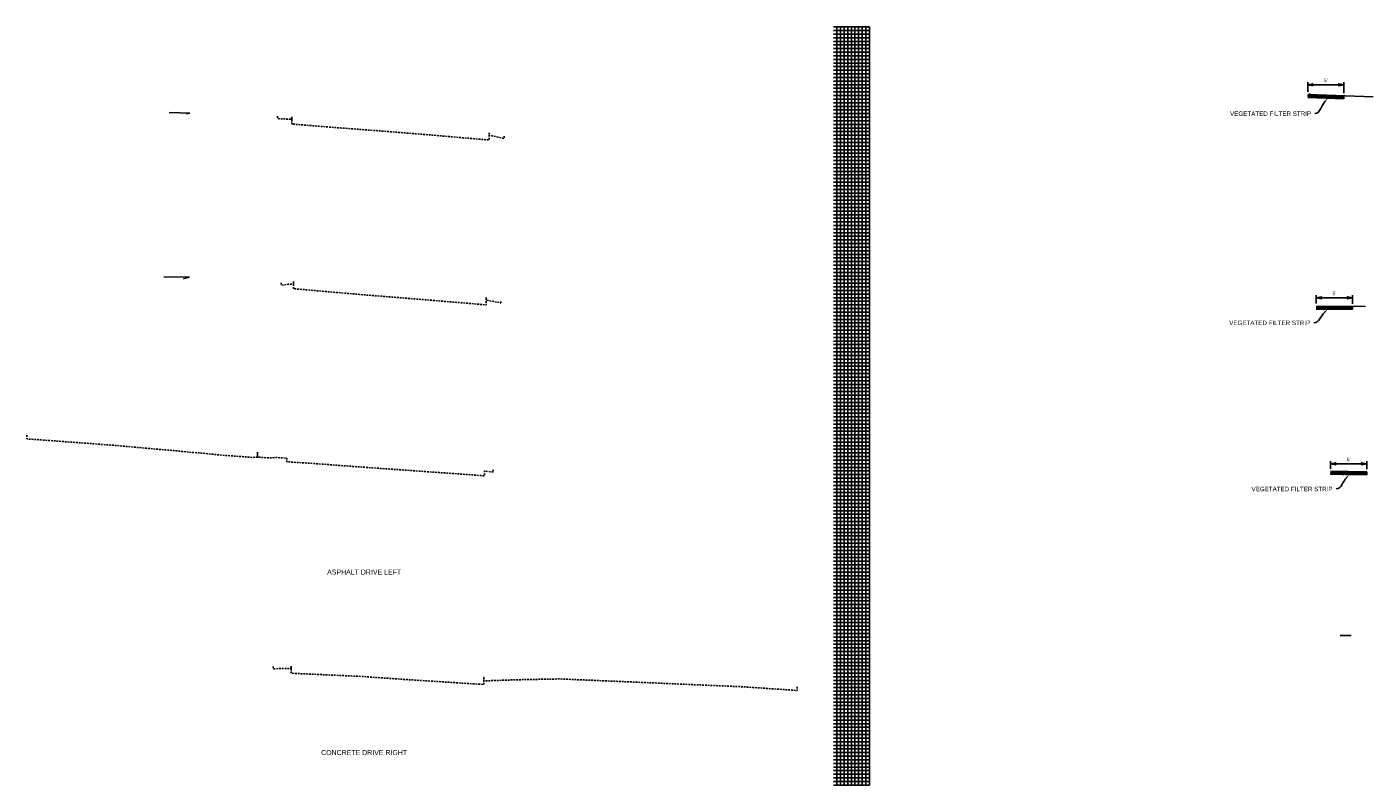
# Model space of a CAD drawing. Header units: feet. Extents: x -492 to 1379366, y -45 to 461004.
# Tile 14 of 19: x 1376958 to 1377145, y 457566 to 457671. Entities that reach past the tile are written whole.
import ezdxf
from ezdxf import colors
from ezdxf.entities.mleader import LeaderData, LeaderLine
from ezdxf.math import Vec2, Vec3

# ---------------------------------------------------------------- set-up
doc = ezdxf.new("R2010")
doc.units = ezdxf.units.FT
doc.header["$LTSCALE"] = 3.5
doc.header["$MEASUREMENT"] = 0
doc.linetypes.add('OhDOT_USTN2', pattern=[0.11, 0.069, -0.041])
for name, color, linetype in [('SG_X_Interconnect_Cable', 7, 'interconnectex'), ('SH_Major_Grid_Line', 254, 'Continuous'), ('SH_Minor_Grid_Line', 247, 'Continuous'), ('XS_P_Curb', 6, 'Continuous'), ('XS_P_Finished_Grade', 3, 'Continuous'), ('XS_P_Text_Info', 7, 'Continuous'), ('XS_X_Ground_Line', 180, 'OhDOT_USTN2')]:
    doc.layers.add(name, color=color, linetype=linetype)
doc.styles.add('Slanted-Normal', font='font31.shx', dxfattribs={"height": 0.1})
doc.styles.add('Straight-Normal', font='font30.shx', dxfattribs={"height": 0.1})
doc.styles.add('Style-font31', font='font31.shx')
doc.linetypes.add('interconnectex', pattern='A,0.1,-0.15,0.1,-0.15,0.1,-0.05,["TR",Straight-Normal,S=1,R=0,X=0,Y=-0.06],-0.25,0.1,-0.15,0.1,-0.15', length=1.4)
doc.dimstyles.new('Dec-0  Slanted', dxfattribs={"dimtxt": 0.14, "dimasz": 0.14, "dimexe": 0.07, "dimexo": 0.07, "dimgap": 0.07, "dimtad": 1, "dimdec": 0, "dimzin": 3, "dimdsep": 46, "dimtxsty": 'Slanted-Normal', "dimblk": 'Dim1', "dimcen": 0, "dimclrd": 95, "dimclre": 95, "dimclrt": 7, "dimaunit": 1, "dimadec": 5, "dimazin": 3, "dimtfac": 1, "dimtdec": 0, "dimtmove": 1, "dimatfit": 0, "dimldrblk": 'Dim1', "dimfxl": 1, "dimtolj": 1, "dimtzin": 0, "dimlwd": -1, "dimlwe": -1, "dimarcsym": 0})

# ---------------------------------------------------------------- blocks, each defined once
blk = doc.blocks.new('Dim1')
h = blk.add_hatch(color=4)
h.dxf.hatch_style = 1
h.paths.add_polyline_path([(0, 0), (-1, -0.2), (-1, 0.2)])
at = {"color": 4}
blk.add_lwpolyline([(0, 0), (-1, -0.2), (-1, 0.2), (0, 0)], dxfattribs=at)
blk = doc.blocks.new('*D1308')
at = {"layer": 'Defpoints', "color": 0, "transparency": 16777216}
for p in [(1377135.74, 457662.03), (1377140.74, 457663.38), (1377140.74, 457661.86)]:
    blk.add_point(p, dxfattribs=at)
at = {"layer": 'XS_P_Text_Info', "color": 95, "linetype": 'Continuous', "transparency": 16777216}
for p, q in [((1377135.74, 457662.38), (1377135.74, 457663.73)), ((1377140.74, 457662.21), (1377140.74, 457663.73)), ((1377136.44, 457663.38), (1377140.04, 457663.38))]:
    blk.add_line(p, q, dxfattribs=at)
at = {"layer": 'XS_P_Text_Info', "color": 95, "transparency": 16777216, "xscale": 0.7000000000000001, "yscale": 0.7000000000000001, "zscale": 0.7000000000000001, "rotation": 180}
blk.add_blockref('Dim1', (1377135.74, 457663.38), dxfattribs=at)
at = {"layer": 'XS_P_Text_Info', "color": 95, "transparency": 16777216, "xscale": 0.7000000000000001, "yscale": 0.7000000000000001, "zscale": 0.7000000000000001}
blk.add_blockref('Dim1', (1377140.74, 457663.38), dxfattribs=at)
at = {"layer": 'XS_P_Text_Info', "color": 7, "transparency": 16777216, "insert": (1377138.24, 457663.98), "char_height": 0.5, "attachment_point": 5, "style": 'Slanted-Normal'}
blk.add_mtext("\\A1;5'", dxfattribs=at)
blk = doc.blocks.new('*D1309')
at = {"layer": 'Defpoints', "color": 0, "transparency": 16777216}
for p in [(1377141.94, 457633.87), (1377136.94, 457632.72), (1377141.94, 457632.68)]:
    blk.add_point(p, dxfattribs=at)
at = {"layer": 'XS_P_Text_Info', "color": 95, "linetype": 'Continuous', "transparency": 16777216}
for p, q in [((1377136.94, 457633.07), (1377136.94, 457634.22)), ((1377137.64, 457633.87), (1377141.24, 457633.87)), ((1377141.94, 457633.03), (1377141.94, 457634.22))]:
    blk.add_line(p, q, dxfattribs=at)
at = {"layer": 'XS_P_Text_Info', "color": 95, "transparency": 16777216, "xscale": 0.7000000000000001, "yscale": 0.7000000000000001, "zscale": 0.7000000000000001, "rotation": 180}
blk.add_blockref('Dim1', (1377136.94, 457633.87), dxfattribs=at)
at = {"layer": 'XS_P_Text_Info', "color": 95, "transparency": 16777216, "xscale": 0.7000000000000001, "yscale": 0.7000000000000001, "zscale": 0.7000000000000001}
blk.add_blockref('Dim1', (1377141.94, 457633.87), dxfattribs=at)
at = {"layer": 'XS_P_Text_Info', "color": 7, "transparency": 16777216, "insert": (1377139.44, 457634.47), "char_height": 0.5, "attachment_point": 5, "style": 'Slanted-Normal'}
blk.add_mtext("\\A1;5'", dxfattribs=at)
blk = doc.blocks.new('*D1310')
at = {"layer": 'Defpoints', "color": 0, "transparency": 16777216}
for p in [(1377138.92, 457609.85), (1377143.92, 457610.88), (1377143.92, 457609.78)]:
    blk.add_point(p, dxfattribs=at)
at = {"layer": 'XS_P_Text_Info', "color": 95, "linetype": 'Continuous', "transparency": 16777216}
for p, q in [((1377138.92, 457610.2), (1377138.92, 457611.23)), ((1377139.62, 457610.88), (1377143.22, 457610.88)), ((1377143.92, 457610.13), (1377143.92, 457611.23))]:
    blk.add_line(p, q, dxfattribs=at)
at = {"layer": 'XS_P_Text_Info', "color": 95, "transparency": 16777216, "xscale": 0.7000000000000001, "yscale": 0.7000000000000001, "zscale": 0.7000000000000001, "rotation": 180}
blk.add_blockref('Dim1', (1377138.92, 457610.88), dxfattribs=at)
at = {"layer": 'XS_P_Text_Info', "color": 95, "transparency": 16777216, "xscale": 0.7000000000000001, "yscale": 0.7000000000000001, "zscale": 0.7000000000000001}
blk.add_blockref('Dim1', (1377143.92, 457610.88), dxfattribs=at)
at = {"layer": 'XS_P_Text_Info', "color": 7, "transparency": 16777216, "insert": (1377141.42, 457611.48), "char_height": 0.5, "attachment_point": 5, "style": 'Slanted-Normal'}
blk.add_mtext("\\A1;5'", dxfattribs=at)

msp = doc.modelspace()

# ---------------------------------------------------------------- hatches: boundary and pattern name
at = {"layer": 'SG_X_Interconnect_Cable'}
h = msp.add_hatch(dxfattribs=at)
h.set_pattern_fill('EARTH', color=256)
h.set_pattern_definition([(0, (-1.90193, 52.04128), (0.25, 0.25), [0.25, -0.25]), (0, (-1.90193, 52.13503), (0.25, 0.25), [0.25, -0.25]), (0, (-1.90193, 52.22878), (0.25, 0.25), [0.25, -0.25]), (90, (-1.87068, 52.26003), (-0.25, 0.25), [0.25, -0.25]), (90, (-1.77693, 52.26003), (-0.25, 0.25), [0.25, -0.25]), (90, (-1.68318, 52.26003), (-0.25, 0.25), [0.25, -0.25])])
h.paths.add_polyline_path([(1377135.74, 457661.62), (1377140.74, 457661.44), (1377140.74, 457661.77), (1377135.74, 457661.95)])
h = msp.add_hatch(dxfattribs=at)
h.set_pattern_fill('EARTH', color=256)
h.set_pattern_definition([(0, (-0.96814, 22.7376), (0.25, 0.25), [0.25, -0.25]), (0, (-0.96814, 22.83136), (0.25, 0.25), [0.25, -0.25]), (0, (-0.96814, 22.9251), (0.25, 0.25), [0.25, -0.25]), (90, (-0.93689, 22.95636), (-0.25, 0.25), [0.25, -0.25]), (90, (-0.84314, 22.95636), (-0.25, 0.25), [0.25, -0.25]), (90, (-0.74939, 22.95636), (-0.25, 0.25), [0.25, -0.25])])
h.paths.add_polyline_path([(1377136.94, 457632.3), (1377141.94, 457632.27), (1377141.94, 457632.6), (1377136.94, 457632.63)])
h = msp.add_hatch(dxfattribs=at)
h.set_pattern_fill('EARTH', color=256)
h.set_pattern_definition([(0, (0, -0.0867), (0.25, 0.25), [0.25, -0.25]), (0, (0, 0.00705), (0.25, 0.25), [0.25, -0.25]), (0, (0, 0.1008), (0.25, 0.25), [0.25, -0.25]), (90, (0.03125, 0.13205), (-0.25, 0.25), [0.25, -0.25]), (90, (0.125, 0.13205), (-0.25, 0.25), [0.25, -0.25]), (90, (0.21875, 0.13205), (-0.25, 0.25), [0.25, -0.25])])
h.paths.add_polyline_path([(1377138.92, 457609.43), (1377143.92, 457609.37), (1377143.92, 457609.7), (1377138.92, 457609.76)])

# ---------------------------------------------------------------- linework, layer by layer
at = {"layer": 'SH_Major_Grid_Line', "color": 1}
for p, q in [((1377070.03, 457671.38), (1377075.03, 457671.38)), ((1377075.03, 457671.38), (1377075.03, 457566.38)), ((1377070.03, 457666.38), (1377075.03, 457666.38)), ((1377070.03, 457661.38), (1377075.03, 457661.38)), ((1377070.03, 457656.38), (1377075.03, 457656.38)), ((1377070.03, 457651.38), (1377075.03, 457651.38)), ((1377070.03, 457646.38), (1377075.03, 457646.38)), ((1377070.03, 457641.38), (1377075.03, 457641.38)), ((1377070.03, 457636.38), (1377075.03, 457636.38)), ((1377070.03, 457631.38), (1377075.03, 457631.38)), ((1377070.03, 457626.38), (1377075.03, 457626.38)), ((1377070.03, 457621.38), (1377075.03, 457621.38)), ((1377070.03, 457616.38), (1377075.03, 457616.38)), ((1377070.03, 457611.38), (1377075.03, 457611.38)), ((1377070.03, 457606.38), (1377075.03, 457606.38)), ((1377070.03, 457601.38), (1377075.03, 457601.38)), ((1377070.03, 457596.38), (1377075.03, 457596.38)), ((1377070.03, 457591.38), (1377075.03, 457591.38)), ((1377070.03, 457586.38), (1377075.03, 457586.38)), ((1377070.03, 457581.38), (1377075.03, 457581.38)), ((1377070.03, 457576.38), (1377075.03, 457576.38)), ((1377070.03, 457571.38), (1377075.03, 457571.38)), ((1377070.03, 457566.38), (1377075.03, 457566.38))]:
    msp.add_line(p, q, dxfattribs=at)
at = {"layer": 'SH_Minor_Grid_Line', "color": 254}
for p, q in [((1377070.53, 457671.38), (1377070.53, 457566.38)), ((1377071.03, 457671.38), (1377071.03, 457566.38)), ((1377071.53, 457671.38), (1377071.53, 457566.38)), ((1377072.03, 457671.38), (1377072.03, 457566.38)), ((1377072.53, 457671.38), (1377072.53, 457566.38)), ((1377073.03, 457671.38), (1377073.03, 457566.38)), ((1377073.53, 457671.38), (1377073.53, 457566.38)), ((1377074.03, 457671.38), (1377074.03, 457566.38)), ((1377074.53, 457671.38), (1377074.53, 457566.38)), ((1377070.03, 457670.88), (1377075.03, 457670.88)), ((1377070.03, 457670.38), (1377075.03, 457670.38)), ((1377070.03, 457669.88), (1377075.03, 457669.88)), ((1377070.03, 457669.38), (1377075.03, 457669.38)), ((1377070.03, 457668.88), (1377075.03, 457668.88)), ((1377070.03, 457668.38), (1377075.03, 457668.38)), ((1377070.03, 457667.88), (1377075.03, 457667.88)), ((1377070.03, 457667.38), (1377075.03, 457667.38)), ((1377070.03, 457666.88), (1377075.03, 457666.88)), ((1377070.03, 457665.88), (1377075.03, 457665.88)), ((1377070.03, 457665.38), (1377075.03, 457665.38)), ((1377070.03, 457664.88), (1377075.03, 457664.88)), ((1377070.03, 457664.38), (1377075.03, 457664.38)), ((1377070.03, 457663.88), (1377075.03, 457663.88)), ((1377070.03, 457663.38), (1377075.03, 457663.38)), ((1377070.03, 457662.88), (1377075.03, 457662.88)), ((1377070.03, 457662.38), (1377075.03, 457662.38)), ((1377070.03, 457661.88), (1377075.03, 457661.88)), ((1377070.03, 457660.88), (1377075.03, 457660.88)), ((1377070.03, 457660.38), (1377075.03, 457660.38)), ((1377070.03, 457659.88), (1377075.03, 457659.88)), ((1377070.03, 457659.38), (1377075.03, 457659.38)), ((1377070.03, 457658.88), (1377075.03, 457658.88)), ((1377070.03, 457658.38), (1377075.03, 457658.38)), ((1377070.03, 457657.88), (1377075.03, 457657.88)), ((1377070.03, 457657.38), (1377075.03, 457657.38)), ((1377070.03, 457656.88), (1377075.03, 457656.88)), ((1377070.03, 457655.88), (1377075.03, 457655.88)), ((1377070.03, 457655.38), (1377075.03, 457655.38)), ((1377070.03, 457654.88), (1377075.03, 457654.88)), ((1377070.03, 457654.38), (1377075.03, 457654.38)), ((1377070.03, 457653.88), (1377075.03, 457653.88)), ((1377070.03, 457653.38), (1377075.03, 457653.38)), ((1377070.03, 457652.88), (1377075.03, 457652.88)), ((1377070.03, 457652.38), (1377075.03, 457652.38)), ((1377070.03, 457651.88), (1377075.03, 457651.88)), ((1377070.03, 457650.88), (1377075.03, 457650.88)), ((1377070.03, 457650.38), (1377075.03, 457650.38)), ((1377070.03, 457649.88), (1377075.03, 457649.88)), ((1377070.03, 457649.38), (1377075.03, 457649.38)), ((1377070.03, 457648.88), (1377075.03, 457648.88)), ((1377070.03, 457648.38), (1377075.03, 457648.38)), ((1377070.03, 457647.88), (1377075.03, 457647.88)), ((1377070.03, 457647.38), (1377075.03, 457647.38)), ((1377070.03, 457646.88), (1377075.03, 457646.88)), ((1377070.03, 457645.88), (1377075.03, 457645.88)), ((1377070.03, 457645.38), (1377075.03, 457645.38)), ((1377070.03, 457644.88), (1377075.03, 457644.88)), ((1377070.03, 457644.38), (1377075.03, 457644.38)), ((1377070.03, 457643.88), (1377075.03, 457643.88)), ((1377070.03, 457643.38), (1377075.03, 457643.38)), ((1377070.03, 457642.88), (1377075.03, 457642.88)), ((1377070.03, 457642.38), (1377075.03, 457642.38)), ((1377070.03, 457641.88), (1377075.03, 457641.88)), ((1377070.03, 457640.88), (1377075.03, 457640.88)), ((1377070.03, 457640.38), (1377075.03, 457640.38)), ((1377070.03, 457639.88), (1377075.03, 457639.88)), ((1377070.03, 457639.38), (1377075.03, 457639.38)), ((1377070.03, 457638.88), (1377075.03, 457638.88)), ((1377070.03, 457638.38), (1377075.03, 457638.38)), ((1377070.03, 457637.88), (1377075.03, 457637.88)), ((1377070.03, 457637.38), (1377075.03, 457637.38)), ((1377070.03, 457636.88), (1377075.03, 457636.88)), ((1377070.03, 457635.88), (1377075.03, 457635.88)), ((1377070.03, 457635.38), (1377075.03, 457635.38)), ((1377070.03, 457634.88), (1377075.03, 457634.88)), ((1377070.03, 457634.38), (1377075.03, 457634.38)), ((1377070.03, 457633.88), (1377075.03, 457633.88)), ((1377070.03, 457633.38), (1377075.03, 457633.38)), ((1377070.03, 457632.88), (1377075.03, 457632.88)), ((1377070.03, 457632.38), (1377075.03, 457632.38)), ((1377070.03, 457631.88), (1377075.03, 457631.88)), ((1377070.03, 457630.88), (1377075.03, 457630.88)), ((1377070.03, 457630.38), (1377075.03, 457630.38)), ((1377070.03, 457629.88), (1377075.03, 457629.88)), ((1377070.03, 457629.38), (1377075.03, 457629.38)), ((1377070.03, 457628.88), (1377075.03, 457628.88)), ((1377070.03, 457628.38), (1377075.03, 457628.38)), ((1377070.03, 457627.88), (1377075.03, 457627.88)), ((1377070.03, 457627.38), (1377075.03, 457627.38)), ((1377070.03, 457626.88), (1377075.03, 457626.88)), ((1377070.03, 457625.88), (1377075.03, 457625.88)), ((1377070.03, 457625.38), (1377075.03, 457625.38)), ((1377070.03, 457624.88), (1377075.03, 457624.88)), ((1377070.03, 457624.38), (1377075.03, 457624.38)), ((1377070.03, 457623.88), (1377075.03, 457623.88)), ((1377070.03, 457623.38), (1377075.03, 457623.38)), ((1377070.03, 457622.88), (1377075.03, 457622.88)), ((1377070.03, 457622.38), (1377075.03, 457622.38)), ((1377070.03, 457621.88), (1377075.03, 457621.88)), ((1377070.03, 457620.88), (1377075.03, 457620.88)), ((1377070.03, 457620.38), (1377075.03, 457620.38)), ((1377070.03, 457619.88), (1377075.03, 457619.88)), ((1377070.03, 457619.38), (1377075.03, 457619.38)), ((1377070.03, 457618.88), (1377075.03, 457618.88)), ((1377070.03, 457618.38), (1377075.03, 457618.38)), ((1377070.03, 457617.88), (1377075.03, 457617.88)), ((1377070.03, 457617.38), (1377075.03, 457617.38)), ((1377070.03, 457616.88), (1377075.03, 457616.88)), ((1377070.03, 457615.88), (1377075.03, 457615.88)), ((1377070.03, 457615.38), (1377075.03, 457615.38)), ((1377070.03, 457614.88), (1377075.03, 457614.88)), ((1377070.03, 457614.38), (1377075.03, 457614.38)), ((1377070.03, 457613.88), (1377075.03, 457613.88)), ((1377070.03, 457613.38), (1377075.03, 457613.38)), ((1377070.03, 457612.88), (1377075.03, 457612.88)), ((1377070.03, 457612.38), (1377075.03, 457612.38)), ((1377070.03, 457611.88), (1377075.03, 457611.88)), ((1377070.03, 457610.88), (1377075.03, 457610.88)), ((1377070.03, 457610.38), (1377075.03, 457610.38)), ((1377070.03, 457609.88), (1377075.03, 457609.88)), ((1377070.03, 457609.38), (1377075.03, 457609.38)), ((1377070.03, 457608.88), (1377075.03, 457608.88)), ((1377070.03, 457608.38), (1377075.03, 457608.38)), ((1377070.03, 457607.88), (1377075.03, 457607.88)), ((1377070.03, 457607.38), (1377075.03, 457607.38)), ((1377070.03, 457606.88), (1377075.03, 457606.88)), ((1377070.03, 457605.88), (1377075.03, 457605.88)), ((1377070.03, 457605.38), (1377075.03, 457605.38)), ((1377070.03, 457604.88), (1377075.03, 457604.88)), ((1377070.03, 457604.38), (1377075.03, 457604.38)), ((1377070.03, 457603.88), (1377075.03, 457603.88)), ((1377070.03, 457603.38), (1377075.03, 457603.38)), ((1377070.03, 457602.88), (1377075.03, 457602.88)), ((1377070.03, 457602.38), (1377075.03, 457602.38)), ((1377070.03, 457601.88), (1377075.03, 457601.88)), ((1377070.03, 457600.88), (1377075.03, 457600.88)), ((1377070.03, 457600.38), (1377075.03, 457600.38)), ((1377070.03, 457599.88), (1377075.03, 457599.88)), ((1377070.03, 457599.38), (1377075.03, 457599.38)), ((1377070.03, 457598.88), (1377075.03, 457598.88)), ((1377070.03, 457598.38), (1377075.03, 457598.38)), ((1377070.03, 457597.88), (1377075.03, 457597.88)), ((1377070.03, 457597.38), (1377075.03, 457597.38)), ((1377070.03, 457596.88), (1377075.03, 457596.88)), ((1377070.03, 457595.88), (1377075.03, 457595.88)), ((1377070.03, 457595.38), (1377075.03, 457595.38)), ((1377070.03, 457594.88), (1377075.03, 457594.88)), ((1377070.03, 457594.38), (1377075.03, 457594.38)), ((1377070.03, 457593.88), (1377075.03, 457593.88)), ((1377070.03, 457593.38), (1377075.03, 457593.38)), ((1377070.03, 457592.88), (1377075.03, 457592.88)), ((1377070.03, 457592.38), (1377075.03, 457592.38)), ((1377070.03, 457591.88), (1377075.03, 457591.88)), ((1377070.03, 457590.88), (1377075.03, 457590.88)), ((1377070.03, 457590.38), (1377075.03, 457590.38)), ((1377070.03, 457589.88), (1377075.03, 457589.88)), ((1377070.03, 457589.38), (1377075.03, 457589.38)), ((1377070.03, 457588.88), (1377075.03, 457588.88)), ((1377070.03, 457588.38), (1377075.03, 457588.38)), ((1377070.03, 457587.88), (1377075.03, 457587.88)), ((1377070.03, 457587.38), (1377075.03, 457587.38)), ((1377070.03, 457586.88), (1377075.03, 457586.88)), ((1377070.03, 457585.88), (1377075.03, 457585.88)), ((1377070.03, 457585.38), (1377075.03, 457585.38)), ((1377070.03, 457584.88), (1377075.03, 457584.88)), ((1377070.03, 457584.38), (1377075.03, 457584.38)), ((1377070.03, 457583.88), (1377075.03, 457583.88)), ((1377070.03, 457583.38), (1377075.03, 457583.38)), ((1377070.03, 457582.88), (1377075.03, 457582.88)), ((1377070.03, 457582.38), (1377075.03, 457582.38)), ((1377070.03, 457581.88), (1377075.03, 457581.88)), ((1377070.03, 457580.88), (1377075.03, 457580.88)), ((1377070.03, 457580.38), (1377075.03, 457580.38)), ((1377070.03, 457579.88), (1377075.03, 457579.88)), ((1377070.03, 457579.38), (1377075.03, 457579.38)), ((1377070.03, 457578.88), (1377075.03, 457578.88)), ((1377070.03, 457578.38), (1377075.03, 457578.38)), ((1377070.03, 457577.88), (1377075.03, 457577.88)), ((1377070.03, 457577.38), (1377075.03, 457577.38)), ((1377070.03, 457576.88), (1377075.03, 457576.88)), ((1377070.03, 457575.88), (1377075.03, 457575.88)), ((1377070.03, 457575.38), (1377075.03, 457575.38)), ((1377070.03, 457574.88), (1377075.03, 457574.88)), ((1377070.03, 457574.38), (1377075.03, 457574.38)), ((1377070.03, 457573.88), (1377075.03, 457573.88)), ((1377070.03, 457573.38), (1377075.03, 457573.38)), ((1377070.03, 457572.88), (1377075.03, 457572.88)), ((1377070.03, 457572.38), (1377075.03, 457572.38)), ((1377070.03, 457571.88), (1377075.03, 457571.88)), ((1377070.03, 457570.88), (1377075.03, 457570.88)), ((1377070.03, 457570.38), (1377075.03, 457570.38)), ((1377070.03, 457569.88), (1377075.03, 457569.88)), ((1377070.03, 457569.38), (1377075.03, 457569.38)), ((1377070.03, 457568.88), (1377075.03, 457568.88)), ((1377070.03, 457568.38), (1377075.03, 457568.38)), ((1377070.03, 457567.88), (1377075.03, 457567.88)), ((1377070.03, 457567.38), (1377075.03, 457567.38)), ((1377070.03, 457566.88), (1377075.03, 457566.88))]:
    msp.add_line(p, q, dxfattribs=at)
at = {"layer": 'XS_P_Curb', "flags": 128}
for points in [[(1377144.8, 457661.71), (1377135.74, 457662.03)], [(1377135.74, 457661.95), (1377140.74, 457661.77)], [(1377140.74, 457661.86), (1377140.74, 457661.44)], [(1377135.74, 457661.62), (1377140.74, 457661.44)], [(1376978, 457659.51), (1376980.9, 457659.45)], [(1376977.29, 457636.78), (1376980.85, 457636.71)], [(1377136.94, 457632.72), (1377143.75, 457632.67)], [(1377136.94, 457632.63), (1377141.94, 457632.6)], [(1377136.94, 457632.3), (1377141.94, 457632.27)], [(1377141.94, 457632.68), (1377141.94, 457632.27)], [(1376990.24, 457611.69), (1376990.24, 457612.49)], [(1377138.92, 457609.85), (1377143.92, 457609.78)], [(1377138.92, 457609.76), (1377143.92, 457609.7)], [(1377143.92, 457609.78), (1377143.92, 457609.37)], [(1377138.92, 457609.43), (1377143.92, 457609.37)], [(1377141.76, 457587.08), (1377140.25, 457587.11)]]:
    msp.add_lwpolyline(points, dxfattribs=at)
at = {"layer": 'XS_P_Text_Info', "const_width": 0.15, "flags": 128}
for points in [[(1377135.74, 457662.03), (1377136.15, 457662.14)], [(1376980.39, 457659.32), (1376980.9, 457659.45)], [(1376979.93, 457636.48), (1376980.85, 457636.71)], [(1377140.25, 457587.11), (1377140.47, 457587.17)]]:
    msp.add_lwpolyline(points, dxfattribs=at)
at = {"layer": 'XS_X_Ground_Line', "flags": 128}
for points in [[(1376993.04, 457659.02), (1376993.04, 457658.69), (1376993.6, 457658.66), (1376995.02, 457658.59), (1376995.02, 457658.93)], [(1376995.02, 457658.93), (1376995.02, 457657.93), (1376998.69, 457657.63), (1377005.03, 457657.14), (1377006.96, 457657), (1377013.64, 457656.47), (1377021.41, 457655.8), (1377022.34, 457655.72), (1377022.34, 457656.72)], [(1377024.43, 457656.26), (1377024.43, 457655.93), (1377022.47, 457656.36), (1377022.34, 457656.39), (1377022.34, 457656.72)], [(1376993.55, 457635.95), (1376993.55, 457635.62), (1376994.53, 457635.75), (1376995.23, 457635.79), (1376995.23, 457636.13)], [(1376995.23, 457636.13), (1376995.23, 457635.13), (1377001.03, 457634.62), (1377006.23, 457634.18), (1377012.95, 457633.64), (1377021.95, 457632.89), (1377021.95, 457633.89)], [(1377021.95, 457633.89), (1377021.95, 457633.56), (1377022.46, 457633.45), (1377023.95, 457633.16), (1377023.95, 457633.49)], [(1376958.31, 457614.83), (1376958.31, 457614.33), (1376970.33, 457613.44), (1376976.14, 457612.92), (1376978.73, 457612.7), (1376981.18, 457612.45), (1376982.67, 457612.34), (1376985.24, 457612.08), (1376986.14, 457612.01), (1376987.77, 457611.89), (1376989.05, 457611.8), (1376989.45, 457611.76), (1376990.36, 457611.8), (1376991.2, 457611.73), (1376991.91, 457611.7), (1376992.99, 457611.75), (1376994.31, 457611.66), (1376994.31, 457611.16), (1376998.24, 457610.9), (1377005.03, 457610.4), (1377018.44, 457609.45), (1377021.7, 457609.21), (1377021.7, 457609.88), (1377021.88, 457609.84), (1377022.92, 457609.73), (1377022.92, 457610.06)], [(1376992.43, 457582.81), (1376992.43, 457582.48), (1376993.83, 457582.54), (1376994.92, 457582.54), (1376994.92, 457582.87)], [(1376994.92, 457582.87), (1376994.92, 457581.87), (1377004.78, 457581.42), (1377006.75, 457581.28), (1377010.96, 457580.99), (1377021.59, 457580.31), (1377021.59, 457581.31)], [(1377021.59, 457581.31), (1377021.59, 457580.81), (1377024.86, 457580.92), (1377027.19, 457580.99), (1377032.13, 457581.08), (1377038.09, 457580.83), (1377057.58, 457579.99), (1377065.03, 457579.48), (1377065.03, 457579.98)]]:
    msp.add_lwpolyline(points, dxfattribs=at)

# ---------------------------------------------------------------- texts
at = {"layer": 'XS_P_Finished_Grade', "char_height": 0.7, "attachment_point": 5, "style": 'Slanted-Normal'}
for s, insert in [('ASPHALT DRIVE LEFT', (1377005.03, 457595.88)), ('CONCRETE DRIVE RIGHT', (1377005.03, 457570.88))]:
    msp.add_mtext(s, dxfattribs=dict(at, insert=insert))

# ---------------------------------------------------------------- dimensions: what is measured, and where the dimension line sits
at = {"layer": 'XS_P_Text_Info'}
for base, p1, p2, picture, middle in [((1377140.74, 457663.38), (1377135.74, 457662.03), (1377140.74, 457661.86), '*D1308', (1377138.24, 457663.98)), ((1377141.94, 457633.87), (1377136.94, 457632.72), (1377141.94, 457632.68), '*D1309', (1377139.44, 457634.47)), ((1377143.92, 457610.88), (1377138.92, 457609.85), (1377143.92, 457609.78), '*D1310', (1377141.42, 457611.48))]:
    dim = msp.add_linear_dim(base=base, p1=p1, p2=p2, dimstyle='Dec-0  Slanted', override={"dimpost": "'"}, dxfattribs=at)
    dim.commit()
    dim.dimension.update_dxf_attribs({"geometry": picture, "text_midpoint": middle})

# ---------------------------------------------------------------- leaders
ml = msp.add_multileader_mtext('Standard', dxfattribs=at)
ml.set_content('VEGETATED FILTER STRIP', color=256, style='Style-font31')
ml.set_leader_properties()
ml.build(insert=Vec2(0, 0))
ml.multileader.update_dxf_attribs({"leader_type": 2, "text_right_attachment_type": 3, "dogleg_length": 0.1, "arrow_head_size": 0.625, "scale": 5})
ctx = ml.context
ctx.base_point, ctx.scale, ctx.char_height, ctx.arrow_head_size, ctx.landing_gap_size, ctx.plane_origin = Vec3(1377124.04, 457659.37), 5, 0.625, 0.625, 0.5, Vec3(1377132.1, 457661.27)
ctx.right_attachment, ctx.text_align_type = 3, 2
notes = []
notes.append((ctx, [(1, (1, 1, 0), (1377137.21, 457659.37), (-1, 0), 0.5, [(0, [(1377138.53, 457661.52)], 0, [])])]))
ctx.mtext.insert, ctx.mtext.alignment, ctx.mtext.flow_direction = Vec3(1377136.21, 457659.68), 3, 5
ml = msp.add_multileader_mtext('Standard', dxfattribs=at)
ml.set_content('VEGETATED FILTER STRIP', color=256, style='Style-font31')
ml.set_leader_properties()
ml.build(insert=Vec2(0, 0))
ml.multileader.update_dxf_attribs({"leader_type": 2, "text_right_attachment_type": 3, "dogleg_length": 0.1, "arrow_head_size": 0.625, "scale": 5})
ctx = ml.context
ctx.base_point, ctx.scale, ctx.char_height, ctx.arrow_head_size, ctx.landing_gap_size, ctx.plane_origin = Vec3(1377123.92, 457630.4), 5, 0.625, 0.625, 0.5, Vec3(1377132.1, 457632.05)
ctx.right_attachment, ctx.text_align_type = 3, 2
notes.append((ctx, [(1, (1, 1, 0), (1377137.09, 457630.4), (-1, 0), 0.5, [(0, [(1377138.53, 457632.29)], 0, [])])]))
ctx.mtext.insert, ctx.mtext.alignment, ctx.mtext.flow_direction = Vec3(1377136.09, 457630.71), 3, 5
ml = msp.add_multileader_mtext('Standard', dxfattribs=at)
ml.set_content('VEGETATED FILTER STRIP', color=256, style='Style-font31')
ml.set_leader_properties()
ml.build(insert=Vec2(0, 0))
ml.multileader.update_dxf_attribs({"leader_type": 2, "text_right_attachment_type": 3, "dogleg_length": 0.1, "arrow_head_size": 0.625, "scale": 5})
ctx = ml.context
ctx.base_point, ctx.scale, ctx.char_height, ctx.arrow_head_size, ctx.landing_gap_size, ctx.plane_origin = Vec3(1377127.01, 457607.39), 5, 0.625, 0.625, 0.5, Vec3(1377135.1, 457609.16)
ctx.right_attachment, ctx.text_align_type = 3, 2
notes.append((ctx, [(1, (1, 1, 0), (1377140.18, 457607.39), (-1, 0), 0.5, [(0, [(1377141.53, 457609.4)], 0, [])])]))
ctx.mtext.insert, ctx.mtext.alignment, ctx.mtext.flow_direction = Vec3(1377139.18, 457607.7), 3, 5
for ctx, leaders in notes:
    for number, flags, end, landing, length, lines in leaders:
        leader = LeaderData()
        leader.index, (leader.has_last_leader_line, leader.has_dogleg_vector, leader.attachment_direction) = number, flags
        leader.last_leader_point, leader.dogleg_vector, leader.dogleg_length = Vec3(end), Vec3(landing), length
        for number, points, colour, breaks in lines:
            line = LeaderLine()
            line.index, line.vertices, line.color, line.breaks = number, Vec3.list(points), colors.encode_raw_color(colour), breaks
            leader.lines.append(line)
        ctx.leaders.append(leader)

doc.saveas('drawing.dxf')
